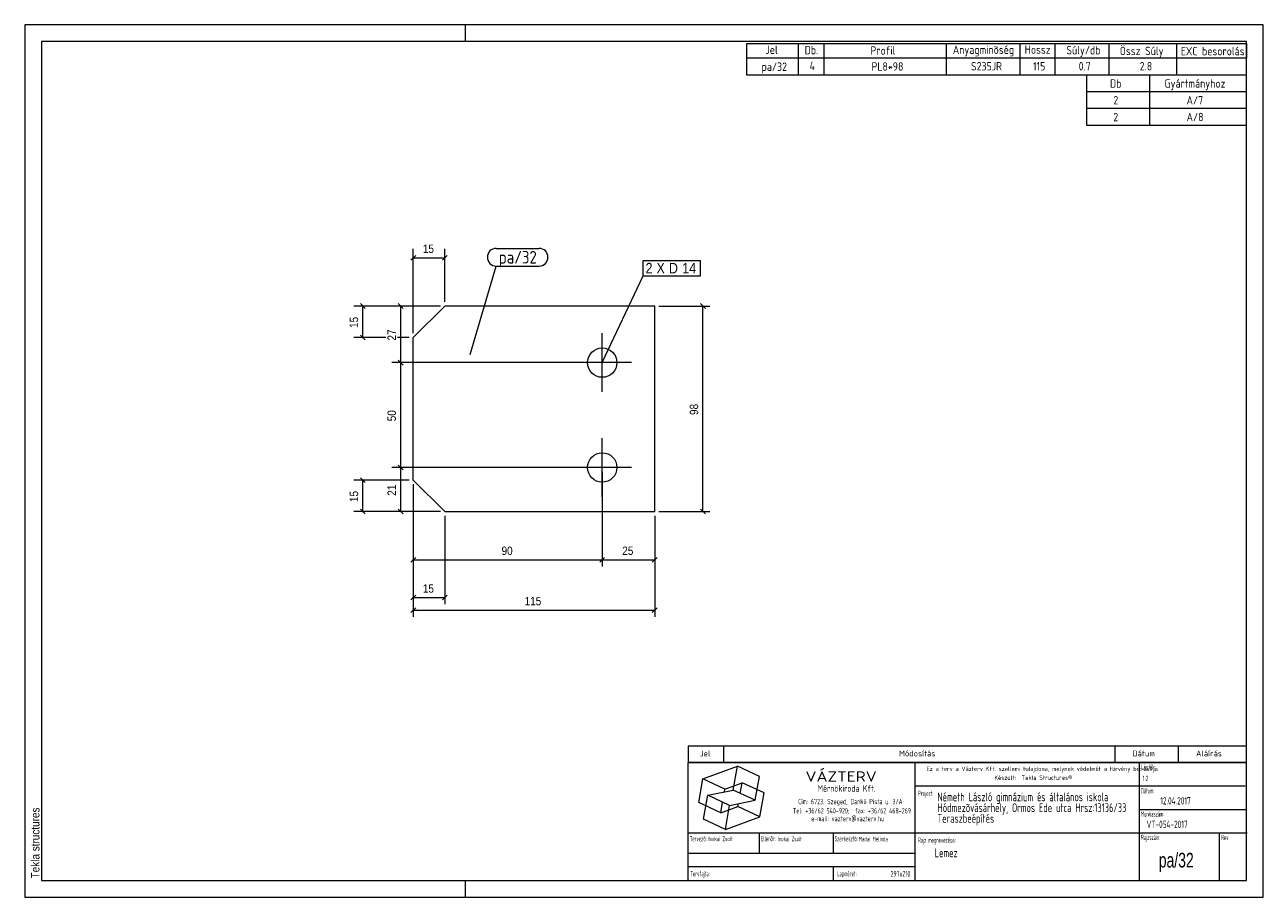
# Model space of a CAD drawing. Header units: millimetres. Extents: x 1 to 296, y 1 to 209.
import ezdxf

# ---------------------------------------------------------------- set-up
doc = ezdxf.new("R2010")
doc.units = ezdxf.units.MM
doc.linetypes.add('XKITLINE00', pattern=[0])
for name, color, linetype, lineweight in [('Bemassung', 1, 'Continuous', 0), ('Schrauben', 7, 'Continuous', 0), ('Schraubenbezeichnung', 5, 'Continuous', 0), ('Teil', 7, 'Continuous', 0), ('Text', 5, 'Continuous', 0), ('Ueberschrift', 7, 'Continuous', 0), ('Zeichnungsrahmen', 3, 'Continuous', 0)]:
    doc.layers.add(name, color=color, linetype=linetype, lineweight=lineweight)
doc.styles.add('ARIAL', font='ARIAL.TTF')
doc.styles.add('ISOCPEUR', font='ISOCPEUR.TTF')
doc.styles.add('ISOCPEUR_BOLD', font='ARIAL.TTF')
doc.styles.add('ISOCPUER', font='ARIAL.TTF')

msp = doc.modelspace()

# ---------------------------------------------------------------- linework, layer by layer
at = {"layer": 'Bemassung', "linetype": 'XKITLINE00', "lineweight": 0}
for p, q in [((94.12, 154.02), (92.98, 152.88)), ((93.55, 135.45), (93.55, 155.6)), ((93.55, 153.45), (101.05, 153.45)), ((101.62, 154.02), (100.48, 152.88)), ((101.05, 142.95), (101.05, 155.6)), ((100.05, 141.95), (79.4, 141.95)), ((80.98, 142.52), (82.12, 141.38)), ((81.55, 134.45), (81.55, 141.95)), ((100.05, 141.95), (88.4, 141.95)), ((89.98, 142.52), (91.12, 141.38)), ((90.55, 128.45), (90.55, 141.95)), ((152.05, 141.95), (164.15, 141.95)), ((161.98, 142.52), (163.12, 141.38)), ((162.55, 92.95), (162.55, 141.95)), ((87, 134.45), (79.4, 134.45)), ((80.98, 135.02), (82.12, 133.88)), ((92.55, 134.45), (89.8, 134.45)), ((137.55, 128.45), (88.4, 128.45)), ((137.55, 128.45), (88.4, 128.45)), ((89.98, 129.01), (91.12, 127.88)), ((89.98, 129.01), (91.12, 127.88)), ((90.55, 103.45), (90.55, 128.45)), ((137.55, 103.45), (88.4, 103.45)), ((137.55, 103.45), (88.4, 103.45)), ((89.98, 104.01), (91.12, 102.88)), ((89.98, 104.01), (91.12, 102.88)), ((90.55, 92.95), (90.55, 103.45)), ((92.55, 100.45), (79.4, 100.45)), ((80.98, 101.02), (82.12, 99.88)), ((81.55, 92.95), (81.55, 100.45)), ((138.55, 102.45), (138.55, 79.85)), ((138.55, 102.45), (138.55, 79.85)), ((93.55, 99.45), (93.55, 67.85)), ((93.55, 99.45), (93.55, 70.85)), ((93.55, 99.45), (93.55, 79.85)), ((100.05, 92.95), (79.4, 92.95)), ((80.98, 93.52), (82.12, 92.38)), ((100.05, 92.95), (88.4, 92.95)), ((89.98, 93.52), (91.12, 92.38)), ((101.05, 91.95), (101.05, 70.85)), ((151.05, 91.95), (151.05, 67.85)), ((151.05, 91.95), (151.05, 79.85)), ((152.05, 92.95), (164.15, 92.95)), ((161.98, 93.52), (163.12, 92.38)), ((94.12, 82.02), (92.98, 80.88)), ((93.55, 81.45), (138.55, 81.45)), ((139.12, 82.02), (137.98, 80.88)), ((139.12, 82.02), (137.98, 80.88)), ((138.55, 81.45), (151.05, 81.45)), ((151.62, 82.02), (150.48, 80.88)), ((94.12, 73.02), (92.98, 71.88)), ((93.55, 72.45), (101.05, 72.45)), ((101.62, 73.02), (100.48, 71.88)), ((94.12, 70.02), (92.98, 68.88)), ((93.55, 69.45), (151.05, 69.45)), ((151.62, 70.02), (150.48, 68.88))]:
    msp.add_line(p, q, dxfattribs=at)
at = {"layer": 'Bemassung'}
for p in [(93.55, 153.45), (101.05, 153.45), (81.55, 141.95), (90.55, 141.95), (162.55, 141.95), (81.55, 134.45), (90.55, 128.45), (90.55, 128.45), (90.55, 103.45), (90.55, 103.45), (81.55, 100.45), (81.55, 92.95), (90.55, 92.95), (162.55, 92.95), (93.55, 81.45), (138.55, 81.45), (138.55, 81.45), (151.05, 81.45), (93.55, 72.45), (101.05, 72.45), (93.55, 69.45), (151.05, 69.45)]:
    msp.add_point(p, dxfattribs=at)
at = {"layer": 'Schrauben', "linetype": 'XKITLINE00', "lineweight": 0}
for p, q in [((138.55, 121.45), (138.55, 135.45)), ((145.55, 128.45), (131.55, 128.45)), ((138.55, 96.45), (138.55, 110.45)), ((145.55, 103.45), (131.55, 103.45))]:
    msp.add_line(p, q, dxfattribs=at)
for centre in [(138.55, 128.45), (138.55, 103.45)]:
    msp.add_circle(centre, 3.5, dxfattribs=at)
at = {"layer": 'Schraubenbezeichnung', "linetype": 'XKITLINE00', "lineweight": 0}
for p, q in [((148.27, 152.83), (161.92, 152.83)), ((148.27, 149.13), (148.27, 152.83)), ((161.92, 149.13), (161.92, 152.83)), ((138.55, 128.45), (148.27, 149.13)), ((148.27, 149.13), (161.92, 149.13))]:
    msp.add_line(p, q, dxfattribs=at)
at = {"layer": 'Teil', "linetype": 'XKITLINE00', "lineweight": 0}
for p, q in [((101.05, 141.95), (93.55, 134.45)), ((151.05, 141.95), (101.05, 141.95)), ((151.05, 92.95), (151.05, 141.95)), ((93.55, 100.45), (93.55, 134.45)), ((101.05, 92.95), (93.55, 100.45)), ((101.05, 92.95), (151.05, 92.95))]:
    msp.add_line(p, q, dxfattribs=at)
at = {"layer": 'Text', "linetype": 'XKITLINE00', "lineweight": 0}
for p, q in [((113.3, 155.68), (123.53, 155.68)), ((107.09, 130.39), (113.3, 151.48)), ((113.3, 151.48), (123.53, 151.48))]:
    msp.add_line(p, q, dxfattribs=at)
for centre, start, end in [((113.3, 153.58), 90, 270), ((123.53, 153.58), 270, 90)]:
    msp.add_arc(centre, 2.1, start, end, dxfattribs=at)
at = {"layer": 'Ueberschrift', "linetype": 'XKITLINE00', "lineweight": 0}
for p, q in [((173, 204.54), (292, 204.54)), ((173, 201.04), (173, 204.54)), ((185.3, 201.04), (185.3, 204.54)), ((191.44, 201.04), (191.44, 204.54)), ((220.54, 201.04), (220.54, 204.54)), ((238.09, 201.05), (238.09, 204.55)), ((246.43, 201.04), (246.43, 204.54)), ((259.28, 201.04), (259.28, 204.54)), ((275.4, 201.02), (275.4, 204.52)), ((292, 204.54), (292, 201.04)), ((292, 201.04), (173, 201.04)), ((173, 197), (173, 201)), ((185.3, 197), (185.3, 201)), ((191.44, 197), (191.44, 201)), ((220.54, 197), (220.54, 201)), ((238.09, 197), (238.09, 201)), ((246.43, 197), (246.43, 201)), ((259.28, 197), (259.28, 201)), ((275.41, 197), (275.41, 201)), ((292, 197), (173, 197)), ((254, 193), (254, 197)), ((269, 193), (269, 197)), ((292, 193), (254, 193)), ((254, 189), (254, 193)), ((269, 189), (269, 193)), ((292, 189), (254, 189)), ((254, 185), (254, 189)), ((269, 185), (269, 189)), ((292, 185), (254, 185)), ((159, 37.07), (292, 37.07)), ((159, 37), (159, 33.14)), ((167.4, 37), (167.4, 33.14)), ((260.64, 37.07), (260.64, 33.21)), ((275.76, 37.07), (275.76, 33.21)), ((159, 33.22), (292, 33.22)), ((159, 33.14), (292, 33.14)), ((159, 5), (159, 33.14)), ((213.11, 5), (213.11, 33.14)), ((266.49, 5), (266.49, 33.14)), ((162.55, 29.24), (170.77, 32.23)), ((169.77, 26.55), (170.77, 32.23)), ((176, 29.79), (170.77, 32.23)), ((175, 24.11), (176, 29.79)), ((161.54, 23.55), (162.55, 29.24)), ((167.78, 26.8), (162.55, 29.24)), ((167.66, 26.12), (167.78, 26.8)), ((167.78, 26.8), (171.89, 28.3)), ((171.44, 25.76), (171.89, 28.3)), ((177.12, 25.86), (171.89, 28.3)), ((213.11, 27.54), (291.69, 27.54)), ((162.67, 19.62), (163.67, 25.3)), ((163.67, 25.3), (169.77, 26.55)), ((168.9, 22.86), (163.67, 25.3)), ((166.78, 21.11), (167.22, 23.65)), ((168.9, 22.86), (175, 24.11)), ((175, 24.11), (169.77, 26.55)), ((176.12, 20.17), (177.12, 25.86)), ((166.78, 21.11), (161.54, 23.55)), ((166.78, 21.11), (170.89, 22.61)), ((167.9, 17.18), (168.9, 22.86)), ((170.89, 22.61), (171.01, 23.29)), ((176.12, 20.17), (170.89, 22.61)), ((266.49, 21.94), (292, 21.94)), ((167.9, 17.18), (162.67, 19.62)), ((167.9, 17.18), (176.12, 20.17)), ((159, 16.34), (292.21, 16.34)), ((175.99, 11.48), (175.99, 16.39)), ((193.55, 16.39), (193.55, 11.49)), ((285.52, 16.28), (285.52, 5)), ((159.07, 11.49), (213.14, 11.49)), ((159.04, 8.34), (213.11, 8.34)), ((193.55, 8.31), (193.55, 5.13))]:
    msp.add_line(p, q, dxfattribs=at)
at = {"layer": 'Zeichnungsrahmen', "linetype": 'XKITLINE00', "lineweight": 0}
for p, q in [((296, 209), (1, 209)), ((1, 209), (1, 1)), ((106, 205), (106, 209)), ((296, 1), (296, 209)), ((292, 205), (5, 205)), ((5, 205), (5, 5)), ((292, 5), (292, 205)), ((5, 5), (292, 5)), ((106, 1), (106, 5)), ((1, 1), (296, 1))]:
    msp.add_line(p, q, dxfattribs=at)

# ---------------------------------------------------------------- texts
at = {"layer": 'Bemassung', "style": 'ISOCPUER', "width": 0.85}
for s, p in [('15', (95.82, 154.6)), ('90', (114.57, 82.6)), ('25', (143.32, 82.6)), ('15', (95.82, 73.6)), ('115', (120.07, 70.6))]:
    msp.add_text(s, height=2, dxfattribs=at).set_placement(p)
for s, p in [('15', (80.4, 136.72)), ('27', (89.4, 133.72)), ('98', (161.4, 115.97)), ('50', (89.4, 114.47)), ('15', (80.4, 95.22)), ('21', (89.4, 96.72))]:
    msp.add_text(s, height=2, rotation=90.0002, dxfattribs=at).set_placement(p)
at = {"layer": 'Schraubenbezeichnung', "style": 'ARIAL', "width": 0.85}
for s, p in [('2', (148.87, 149.73)), ('X', (151.48, 149.73)), ('D', (154.45, 149.73)), ('14', (157.61, 149.73))]:
    msp.add_text(s, height=2.5, dxfattribs=at).set_placement(p)
at = {"layer": 'Text', "style": 'ISOCPEUR', "width": 0.85}
msp.add_text('pa/32', height=3, dxfattribs=at).set_placement((113.9, 152.08))
at = {"layer": 'Ueberschrift'}
for s, height, style, width, p in [('Jel', 2, 'ISOCPEUR', 0.85, (177.44, 202.04)), ('Db.', 2, 'ISOCPEUR', 0.85, (186.78, 201.95)), ('Profil', 2, 'ISOCPEUR', 0.85, (202.44, 201.86)), ('Anyagminõség', 2, 'ISOCPEUR', 0.85, (222.06, 202.04)), ('Hossz', 2, 'ISOCPEUR', 0.85, (239.18, 202.08)), ('Súly/db', 2, 'ISOCPEUR', 0.85, (249.11, 201.94)), ('Össz Súly', 2, 'ISOCPEUR', 0.85, (261.83, 201.76)), ('EXC besorolás', 2, 'ISOCPEUR', 0.85, (276.36, 201.71)), ('pa/32', 2, 'ISOCPEUR', 0.85, (176.51, 198)), ('4', 2, 'ISOCPEUR', 0.85, (187.94, 198.19)), ('PL8*98', 2, 'ISOCPEUR', 0.85, (202.69, 198.05)), ('S235JR', 2, 'ISOCPEUR', 0.85, (226.39, 198.11)), ('115', 2, 'ISOCPEUR', 0.85, (241.15, 198.11)), ('0.7', 2, 'ISOCPEUR', 0.85, (252.04, 198.12)), ('2.8', 2, 'ISOCPEUR', 0.85, (266.59, 198.12)), ('Db', 2, 'ISOCPEUR', 0.85, (259.5, 194)), ('Gyártmányhoz', 2, 'ISOCPEUR', 0.85, (272.5, 194)), ('2', 2, 'ISOCPEUR', 0.85, (260.3, 190)), ('A/7', 2, 'ISOCPEUR', 0.85, (277.74, 190)), ('2', 2, 'ISOCPEUR', 0.85, (260.3, 186)), ('A/8', 2, 'ISOCPEUR', 0.85, (277.74, 186)), ('Jel', 1.4, 'ISOCPEUR', 0.85, (161.84, 34.58)), ('Módosítás', 1.4, 'ISOCPEUR', 0.85, (209.25, 34.58)), ('Dátum', 1.4, 'ISOCPEUR', 0.85, (264.86, 34.58)), ('Aláírás', 1.4, 'ISOCPEUR', 0.85, (280, 34.58)), ('Lépték:', 1.26, 'ISOCPEUR', 0.51, (266.96, 31.43)), ('VÁZTERV', 2.45, 'ISOCPEUR', 1.19, (186.96, 28.56)), ('Ez a terv a Vázterv Kft. szellemi tulajdona, melynek védelmét a törvény biztosítja.', 1.05, 'ISOCPEUR', 0.838832, (215.8, 31.11)), ('Készült:  Tekla Structures®', 1.05, 'ISOCPEUR', 0.838832, (231.96, 28.98)), ('1:2', 1.26, 'ISOCPEUR', 0.595, (267.27, 28.7)), ('Mérnökiroda Kft.', 1.61, 'ISOCPEUR', 0.68, (189.86, 26.15)), ('Dátum:', 1.26, 'ISOCPEUR', 0.51, (266.91, 25.76)), ('Cím: 6723. Szeged, Dankó Pista u. 3/A', 1.26, 'ISOCPEUR', 0.68, (185.24, 23.18)), ('Project:', 1.26, 'ISOCPEUR', 0.51, (213.81, 25.12)), ('Németh László gimnázium és általános iskola', 2.1, 'ISOCPEUR', 0.595, (218.39, 23.87)), ('Hódmezõvásárhely, Ormos Ede utca Hrsz:13136/33', 2.1, 'ISOCPEUR', 0.595, (218.4, 21.31)), ('12.04.2017', 1.75, 'ISOCPEUR', 0.595, (271.48, 23.11)), ('Tel: +36/62 540-920;  fax: +36/62 468-269', 1.26, 'ISOCPEUR', 0.68, (183.98, 20.99)), ('Teraszbeépítés', 2.1, 'ISOCPEUR', 0.595, (218.4, 18.75)), ('Munkaszám:', 1.26, 'ISOCPEUR', 0.51, (266.87, 20.23)), ('e-mail: vazterv@vazterv.hu', 1.26, 'ISOCPEUR', 0.68, (188.32, 19.12)), ('VT-054-2017', 1.75, 'ISOCPEUR', 0.595, (268.23, 17.51)), ('Tervezõ:', 1.26, 'ISOCPEUR', 0.51, (159.4, 14.32)), ('Inokai Zsolt', 1.12, 'ISOCPEUR', 0.595, (163.85, 14.37)), ('Ellenõr:', 1.26, 'ISOCPEUR', 0.51, (176.35, 14.35)), ('Inokai Zsolt', 1.12, 'ISOCPEUR', 0.595, (180.32, 14.35)), ('Szerkesztõ:', 1.26, 'ISOCPEUR', 0.51, (193.9, 14.32)), ('Madai Melinda', 1.12, 'ISOCPEUR', 0.595, (199.65, 14.33)), ('Rajz megnevezése:', 1.26, 'ISOCPEUR', 0.51, (213.8, 13.98)), ('Rajzszám:', 1.26, 'ISOCPEUR', 0.51, (266.92, 14.65)), ('Rev:', 1.26, 'ISOCPEUR', 0.51, (285.98, 14.62)), ('Lemez', 2.1, 'ISOCPEUR', 0.595, (217.73, 10.54)), ('pa/32', 3.5, 'ISOCPEUR_BOLD', 0.68, (271.12, 8.1)), ('Tervfajta:', 1.26, 'ISOCPEUR', 0.51, (159.53, 5.99)), ('Lapméret:', 1.26, 'ISOCPEUR', 0.51, (194.51, 5.99)), ('297x210', 1.4, 'ISOCPEUR', 0.595, (207.25, 5.89))]:
    msp.add_text(s, height=height, dxfattribs=dict(at, style=style, width=width)).set_placement(p)
at = {"layer": 'Zeichnungsrahmen', "style": 'ARIAL', "width": 0.85}
msp.add_text('Tekla structures', height=2, rotation=90, dxfattribs=at).set_placement((4.5, 5.5))

doc.saveas('drawing.dxf')
